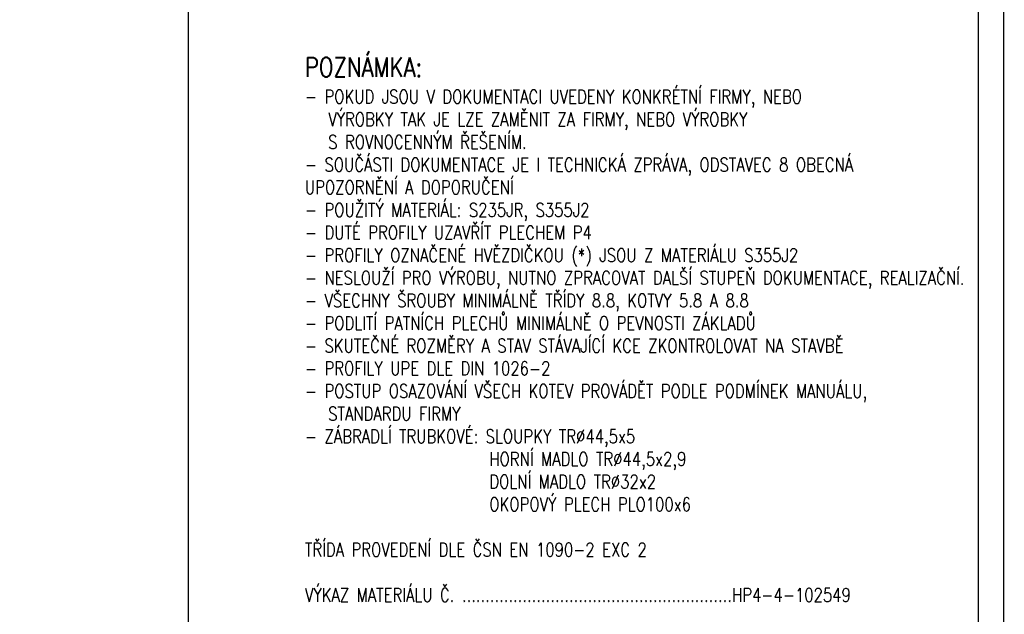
# Paper-space layout 'Layout1' of a CAD drawing. Extents: x -2 to 935, y -36 to 422.
# Tile 35 of 53: x 490 to 743, y 114 to 267. Entities that reach past the tile are written whole.
import ezdxf
from ezdxf.enums import TextEntityAlignment as Align

# ---------------------------------------------------------------- set-up
doc = ezdxf.new("R2010")
doc.units = 0
doc.layers.get('DEFPOINTS').update_dxf_attribs({"color": 132, "linetype": 'CONTINUOUS'})
doc.layers.add('RAMECEK_HP', color=251, linetype='CONTINUOUS')
doc.layers.add('SS_TEXT35', color=2, linetype='CONTINUOUS', lineweight=35)
doc.styles.add('ROMANS', font='romans.shx', dxfattribs={"width": 0.8})

# ---------------------------------------------------------------- blocks, each defined once
blk = doc.blocks.new('*U6')
at = {"layer": 'DEFPOINTS'}
blk.add_lwpolyline([(743, 0), (533, 0), (533, 297), (743, 297)], close=True, dxfattribs=at)
at = {"layer": 'RAMECEK_HP', "lineweight": 35, "const_width": 0.35}
for points in [[(0, 420), (0, 0), (743, 0), (743, 420)], [(6.5, 413.5), (6.5, 6.5), (736.5, 6.5), (736.5, 413.5)]]:
    blk.add_lwpolyline(points, close=True, dxfattribs=at)
at = {"layer": 'DEFPOINTS', "style": 'ROMANS', "width": 0.8}
blk.add_attdef('TISK', text='', height=10, dxfattribs=at).set_placement((743, -33), align=Align.RIGHT)

psp = doc.layouts.get("Layout1")

# ---------------------------------------------------------------- block references
at = {"layer": 'RAMECEK_HP'}
psp.add_blockref('*U6', (0, 0), dxfattribs=at)

# ---------------------------------------------------------------- texts
at = {"layer": 'SS_TEXT35', "insert": (563, 117.25), "char_height": 3.5, "attachment_point": 7, "style": 'ROMANS'}
psp.add_mtext_dynamic_manual_height_columns('\\pxt1.71429;{\\H1.42857x;\\C4;POZNÁMKA:\\H0.7x;\\P\\pt1.71429,2;}- POKUD JSOU V\\~DOKUMENTACI UVEDENY KONKRÉTNÍ FIRMY, NEBO ^I^IVÝROBKY TAK JE LZE ZAMĚNIT ZA FIRMY, NEBO VÝROBKY ^I^I^IS\\~ROVNOCENNÝM ŘEŠENÍM.\\P- SOUČÁSTI DOKUMENTACE JE I TECHNICKÁ ZPRÁVA, ODSTAVEC 8 OBECNÁ UPOZORNĚNÍ A DOPORUČENÍ\\P\\pb0.25,t1.71429;- POUŽITÝ MATERIÁL: S235JR, S355J2\\P- DUTÉ PROFILY UZAVŘÍT PLECHEM P4\\P{\\A1;- PROFILY OZNAČENÉ HVĚZDIČKOU (*) JSOU Z MATERIÁLU S355J2\\P}- NESLOUŽÍ PRO VÝROBU, NUTNO ZPRACOVAT DALŠÍ STUPEŇ DOKUMENTACE, REALIZAČNÍ.\\P- VŠECHNY ŠROUBY MINIMÁLNĚ TŘÍDY 8.8, KOTVY 5.8 A 8.8\\P- PODLITÍ PATNÍCH PLECHŮ MINIMÁLNĚ O PEVNOSTI ZÁKLADŮ\\P- SKUTEČNÉ ROZMĚRY A STAV STÁVAJÍCÍ KCE ZKONTROLOVAT NA STAVBĚ\\P- PROFILY UPE DLE DIN 1026-2\\P- POSTUP OSAZOVÁNÍ VŠECH KOTEV PROVÁDĚT PODLE PODMÍNEK MANUÁLU, ^ISTANDARDU FIRMY\\P\\pt1.71429,15;- ZÁBRADLÍ TRUBKOVÉ: SLOUPKY TR%%C44,5x5\\P\\pt1.71429,13.571;^I^IHORNÍ MADLO TR%%C44,5x2,9\\P\\pql;^I^IDOLNÍ MADLO TR%%C32x2\\P\\pq*,t1.71429,13.57143,15;^I^IOKOPOVÝ PLECH PLO100x6\\P\\pt1.71429;\\PTŘÍDA PROVEDENÍ DLE ČSN EN 1090-2 EXC 2\\P\\PVÝKAZ MATERIÁLU Č. ..........................................................HP4-4-102549', width=171.23819, gutter_width=17.5, heights=[216.8011], dxfattribs=at)

doc.saveas('drawing.dxf')
